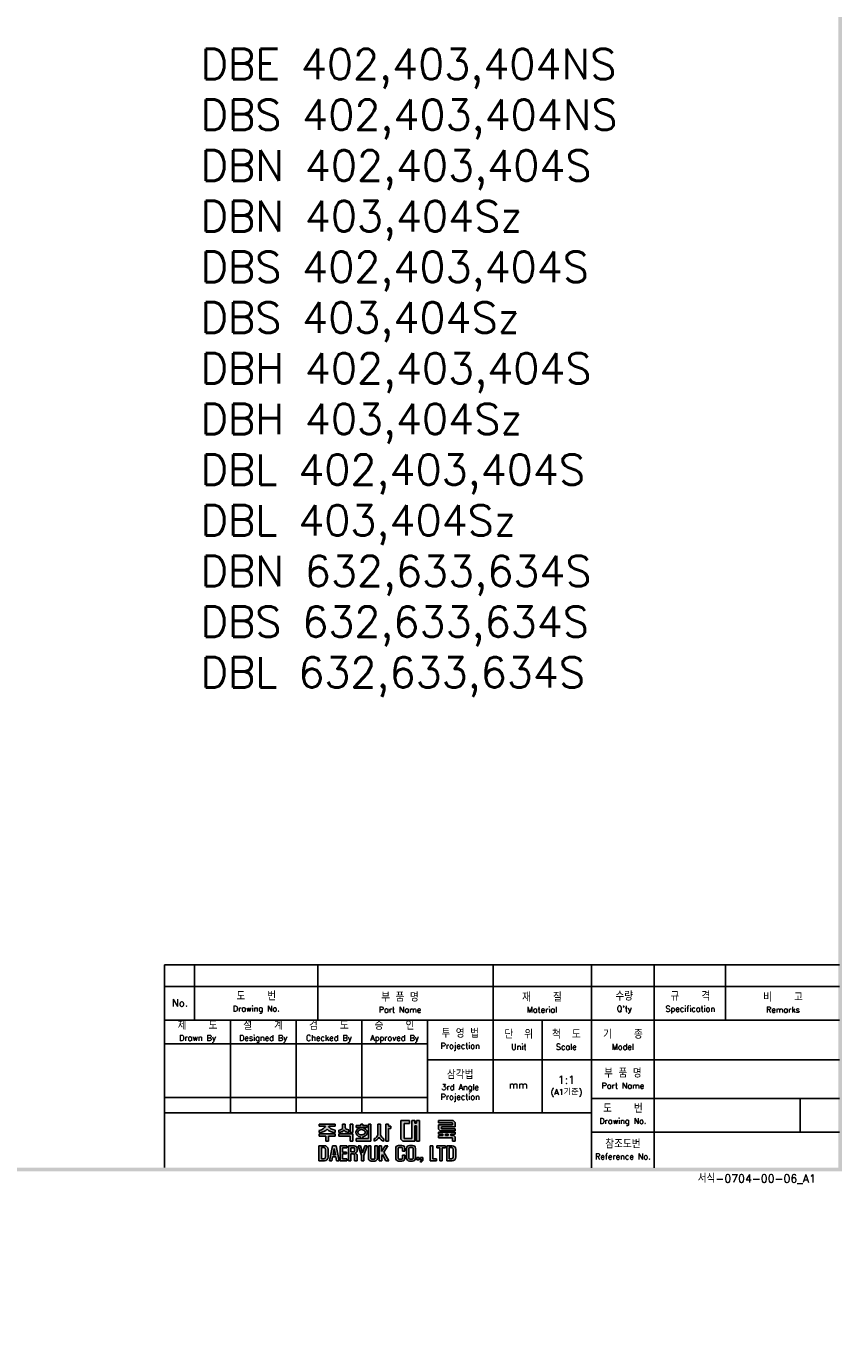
# Model space of a CAD drawing. Extents: x -2149 to 2710, y -907 to 1857.
# Tile 12 of 20: x -346 to 325, y 0 to 1066. Entities that reach past the tile are written whole.
import ezdxf

# ---------------------------------------------------------------- set-up
doc = ezdxf.new("R2010")
doc.units = 0
doc.header["$LTSCALE"] = 3
doc.header["$MEASUREMENT"] = 0
for name, color, linetype in [('di', 3, 'CONTINUOUS'), ('DIM', 3, 'CONTINUOUS'), ('dimtaxt', 3, 'CONTINUOUS'), ('dwg', 7, 'CONTINUOUS')]:
    doc.layers.add(name, color=color, linetype=linetype)
doc.styles.get("Standard").update_dxf_attribs({"font": 'romans.shx', "height": 4, "bigfont": 'ghs.shx'})

# ---------------------------------------------------------------- blocks, each defined once
blk = doc.blocks.new('도면서식 A1')
at = {"layer": 'di', "insert": (780.92, -2.61), "char_height": 2.2, "width": 38.8706, "attachment_point": 4}
blk.add_mtext('서식-0704-00-06_A1', dxfattribs=at)
blk = doc.blocks.new('대륙')
at = {"layer": 'dimtaxt'}
h = blk.add_hatch(color=256, dxfattribs=at)
edge = h.paths.add_edge_path()
edge.add_line((51.99, 12.18), (47.65, 12.18))
edge.add_line((47.65, 12.18), (47.65, 11.59))
edge.add_line((47.65, 11.59), (49.36, 11.59))
edge.add_ellipse((47.48, 11.55), major_axis=(1.89, 0.39), ratio=0.576936, start_angle=268.0794, end_angle=342.4305, ccw=False)
edge.add_line((47.64, 10.44), (47.64, 9.87))
edge.add_ellipse((47.59, 11.36), major_axis=(2.46, 0), ratio=0.608939, start_angle=-88.7913, end_angle=-24.3158)
edge.add_ellipse((52.06, 11.36), major_axis=(-2.46, 0), ratio=0.608939, start_angle=384.3158, end_angle=448.3061)
edge.add_line((51.99, 9.87), (51.99, 10.51))
edge.add_ellipse((52.11, 11.62), major_axis=(-1.91, 0.31), ratio=0.577613, start_angle=17.5125, end_angle=91.8636, ccw=False)
edge.add_line((50.24, 11.59), (51.99, 11.59))
edge.add_line((51.99, 11.59), (51.99, 12.18))
h.paths.add_polyline_path([(52, 9.48), (47.64, 9.48), (47.64, 8.87), (49.46, 8.87), (49.46, 7.49), (50.19, 7.49), (50.19, 8.88), (52, 8.88)])
edge = h.paths.add_edge_path()
edge.add_arc((55.25, 11.18), 0.45, 180, 220.7047, ccw=False)
edge.add_line((54.8, 11.18), (54.8, 12.18))
edge.add_line((54.8, 12.18), (54.06, 12.18))
edge.add_line((54.06, 12.18), (54.06, 11.18))
edge.add_arc((53.61, 11.18), 0.45, 319.2953, 360, ccw=False)
edge.add_spline(control_points=[(53.95, 10.89), (53.94, 10.88), (53.93, 10.87), (53.83, 10.76), (53.7, 10.68), (53.03, 10.51)], knot_values=[3.761053, 3.761053, 3.761053, 3.761053, 3.807132, 3.807132, 4.298097, 4.298097, 4.298097, 4.298097], degree=3, periodic=0)
edge.add_line((53.03, 10.51), (53.03, 9.85))
edge.add_spline(control_points=[(53.03, 9.85), (53.05, 9.85), (53.06, 9.85), (53.74, 9.96), (53.94, 10.08), (54.15, 10.22), (54.2, 10.3), (54.43, 10.6)], knot_values=[3.495949, 3.495949, 3.495949, 3.495949, 3.524444, 3.524444, 4.06832, 4.06832, 4.379503, 4.379503, 4.379503, 4.379503], degree=3, periodic=0)
edge.add_spline(control_points=[(54.43, 10.6), (54.65, 10.3), (54.71, 10.22), (54.92, 10.08), (55.12, 9.96), (55.75, 9.88), (55.78, 9.87), (55.8, 9.86)], knot_values=[3.495949, 3.495949, 3.495949, 3.495949, 3.807132, 3.807132, 4.351008, 4.351008, 4.402945, 4.402945, 4.402945, 4.402945], degree=3, periodic=0)
edge.add_line((55.8, 9.86), (55.8, 10.59))
edge.add_spline(control_points=[(55.8, 10.59), (55.78, 10.59), (55.76, 10.6), (55.19, 10.66), (55.03, 10.75), (54.92, 10.87), (54.91, 10.88), (54.91, 10.89)], knot_values=[3.761053, 3.761053, 3.761053, 3.761053, 3.81299, 3.81299, 4.356866, 4.356866, 4.402945, 4.402945, 4.402945, 4.402945], degree=3, periodic=0)
h.paths.add_polyline_path([(56.82, 9.48), (53.03, 9.48), (53.03, 8.87), (56.1, 8.87), (56.1, 7.49), (56.82, 7.49)])
h.paths.add_polyline_path([(56.82, 12.19), (56.1, 12.19), (56.1, 9.87), (56.82, 9.87)])
h.paths.add_polyline_path([(60.76, 11.76), (59.58, 11.76), (59.58, 12.19), (59.05, 12.19), (59.05, 11.76), (57.74, 11.76), (57.74, 11.21), (60.76, 11.21)])
edge = h.paths.add_edge_path()
edge.add_ellipse((59.26, 9.92), major_axis=(-1.56, 0), ratio=0.830145, start_angle=101.7462, end_angle=265.4383)
edge.add_line((59.38, 11.21), (59.13, 11.21))
edge.add_ellipse((59.26, 9.92), major_axis=(1.56, 0), ratio=0.830145, start_angle=94.5617, end_angle=259.6787)
edge.add_line((58.98, 8.65), (58.98, 8.2))
edge.add_line((58.98, 8.2), (59.58, 8.2))
edge.add_line((59.58, 8.2), (59.58, 8.65))
edge = h.paths.add_edge_path(flags=16)
edge.add_spline(control_points=[(60.26, 9.92), (60.26, 10.03), (60.22, 10.15), (60.06, 10.37), (59.93, 10.48), (59.59, 10.63), (59.39, 10.66), (58.99, 10.64), (58.8, 10.59), (58.5, 10.41), (58.39, 10.3), (58.27, 10.07), (58.25, 9.96), (58.28, 9.73), (58.34, 9.62), (58.54, 9.4), (58.69, 9.3), (59.06, 9.19), (59.26, 9.17), (59.65, 9.23), (59.83, 9.31), (60.09, 9.5), (60.18, 9.62), (60.25, 9.8), (60.26, 9.86), (60.26, 9.92)], knot_values=[0, 0, 0, 0, 0.543876, 0.543876, 1.087752, 1.087752, 1.631628, 1.631628, 2.175504, 2.175504, 2.71938, 2.71938, 3.263256, 3.263256, 3.807132, 3.807132, 4.351008, 4.351008, 4.894884, 4.894884, 5.43876, 5.43876, 5.982636, 5.982636, 6.283185, 6.283185, 6.283185, 6.283185], degree=3, periodic=0)
for points in [[(61.83, 12.19), (61.11, 12.19), (61.11, 8.2), (57.74, 8.2), (57.74, 7.47), (61.11, 7.47), (61.83, 7.47)], [(70.89, 12.38), (72.38, 12.38), (72.38, 13.12), (70.01, 13.12), (70.01, 8), (70.53, 7.49), (73.84, 7.49), (73.84, 11.66), (74.29, 11.66), (74.29, 7.49), (75.14, 7.49), (75.14, 13.12), (74.29, 13.12), (74.29, 12.42), (73.84, 12.42), (73.84, 13.12), (73.01, 13.12), (73.01, 8.23), (70.89, 8.23)]]:
    blk.add_hatch(color=256, dxfattribs=at).paths.add_polyline_path(points)
h = blk.add_hatch(color=256, dxfattribs=at)
edge = h.paths.add_edge_path()
edge.add_line((64.41, 12.18), (63.7, 12.18))
edge.add_line((63.7, 12.18), (63.7, 9.23))
edge.add_ellipse((62.86, 9.12), major_axis=(0.66, 0.841), ratio=0.672815, start_angle=218.7862, end_angle=304.0863, ccw=False)
edge.add_line((62.7, 8.19), (62.7, 7.51))
edge.add_ellipse((63.11, 8.54), major_axis=(0.964, 0.919), ratio=0.540942, start_angle=220.7961, end_angle=301.7505)
edge.add_ellipse((64.93, 8.53), major_axis=(-0.866, 0.919), ratio=0.569913, start_angle=58.7442, end_angle=145.288)
edge.add_line((65.35, 7.49), (65.35, 8.17))
edge.add_ellipse((65.18, 9.26), major_axis=(-0.67, 1.07), ratio=0.576723, start_angle=74.3826, end_angle=142.9847, ccw=False)
edge.add_line((64.41, 9.18), (64.41, 12.18))
h.paths.add_polyline_path([(66.65, 10.99), (67.26, 10.99), (67.26, 11.63), (66.64, 11.63), (66.64, 12.18), (65.92, 12.18), (65.92, 7.49), (66.65, 7.49)])
h = blk.add_hatch(color=256, dxfattribs=at)
h.paths.add_polyline_path([(84.17, 12.56), (84.17, 11.99), (80.38, 11.99), (80.38, 10.74), (80.81, 10.32), (84.92, 10.32), (84.92, 10.92), (81.19, 10.92), (81.19, 11.44), (84.92, 11.44), (84.92, 12.6), (84.39, 13.12), (80.36, 13.12), (80.36, 12.56)])
h.paths.add_polyline_path([(83.7, 9.41), (84.92, 9.41), (84.92, 9.97), (80.36, 9.97), (80.36, 9.41), (81.48, 9.41), (81.48, 9.04), (80.35, 9.04), (80.35, 8.42), (84.18, 8.42), (84.18, 7.49), (84.92, 7.49), (84.92, 8.64), (84.52, 9.04), (83.7, 9.04)])
h.paths.add_polyline_path([(83, 9.41), (82.23, 9.41), (82.23, 9.04), (83, 9.04)], flags=17)
h = blk.add_hatch(color=256, dxfattribs=at)
h.paths.add_polyline_path([(47.58, 6.25), (47.58, 2.12), (49.06, 2.12, 0.414214), (50.06, 3.12), (50.06, 5.25, 0.414214), (49.06, 6.25)])
h.paths.add_polyline_path([(48.9, 5.73, -0.414214), (49.4, 5.23), (49.4, 3.16, -0.414214), (48.9, 2.66), (48.23, 2.66), (48.23, 5.73)], flags=16)
h.paths.add_polyline_path([(50.42, 2.11), (51.1, 2.11), (51.31, 3.17), (52.21, 3.17), (52.42, 2.11), (53.1, 2.11), (52.25, 6.23), (51.27, 6.23)])
h.paths.add_polyline_path([(51.77, 5.49), (52.09, 3.74), (51.43, 3.74)], flags=16)
h.paths.add_polyline_path([(53.4, 2.11), (55.25, 2.11), (55.25, 2.66), (54.07, 2.66), (54.07, 3.99), (55.15, 3.99), (55.15, 4.52), (54.06, 4.52), (54.06, 5.7), (55.21, 5.7), (55.21, 6.25), (53.4, 6.25)])
h.paths.add_polyline_path([(55.67, 2.12), (56.33, 2.12), (56.33, 4.05), (56.93, 4.05, -0.414214), (57.33, 3.65), (57.33, 2.12), (58.02, 2.12), (58.02, 3.65, 0.276846), (57.45, 4.24, 0.25864), (58.02, 4.77), (58.02, 5.43, 0.414214), (57.22, 6.23), (55.67, 6.23)])
h.paths.add_polyline_path([(56.33, 5.71), (57.04, 5.71, -0.414214), (57.34, 5.41), (57.34, 4.86, -0.414214), (57.04, 4.56), (56.33, 4.56)], flags=16)
h.paths.add_polyline_path([(59.2, 3.57), (59.2, 2.11), (59.85, 2.11), (59.85, 3.58), (60.8, 6.24), (60.13, 6.24), (59.53, 4.27), (58.97, 6.24), (58.28, 6.24)])
h.paths.add_polyline_path([(61.13, 2.78, 0.414214), (61.88, 2.03), (62.85, 2.03, 0.414214), (63.6, 2.78), (63.6, 6.24), (62.93, 6.24), (62.93, 2.84, -0.414214), (62.68, 2.59), (62.07, 2.59, -0.414214), (61.82, 2.84), (61.82, 6.24), (61.13, 6.24)])
h.paths.add_polyline_path([(64.11, 2.12), (64.77, 2.12), (64.77, 3.42), (64.98, 3.87), (65.9, 2.12), (66.68, 2.12), (65.38, 4.46), (66.48, 6.23), (65.69, 6.23), (64.76, 4.66), (64.76, 6.23), (64.11, 6.23)])
h.paths.add_polyline_path([(68.62, 2.84, 0.414214), (69.42, 2.04), (70.32, 2.04, 0.414214), (71.12, 2.84), (71.12, 3.62), (70.47, 3.62), (70.47, 2.85, -0.414214), (70.17, 2.55), (69.58, 2.55, -0.414214), (69.28, 2.85), (69.28, 5.49, -0.414214), (69.58, 5.79), (70.16, 5.79, -0.414214), (70.46, 5.49), (70.46, 4.76), (71.12, 4.76), (71.12, 5.52, 0.414214), (70.32, 6.32), (69.42, 6.32, 0.414214), (68.62, 5.52)])
h.paths.add_polyline_path([(71.57, 2.84, 0.414214), (72.37, 2.04), (73.25, 2.04, 0.414214), (74.05, 2.84), (74.05, 5.52, 0.414214), (73.25, 6.32), (72.37, 6.32, 0.414214), (71.57, 5.52)])
h.paths.add_polyline_path([(72.23, 5.5, -0.414214), (72.53, 5.8), (73.09, 5.8, -0.414214), (73.39, 5.5), (73.39, 2.85, -0.414214), (73.09, 2.55), (72.53, 2.55, -0.414214), (72.23, 2.85)], flags=16)
h.paths.add_polyline_path([(74.42, 2.34), (75.05, 2.34), (75.05, 2.98), (74.42, 2.98)])
h.paths.add_polyline_path([(75.76, 2.34, -0.316213), (75.39, 2.07), (75.39, 1.77, 0.409412), (76.08, 2.47), (76.08, 2.98), (75.39, 2.98), (75.39, 2.34)])
h.paths.add_polyline_path([(78.08, 2.12), (79.79, 2.12), (79.79, 2.67), (78.75, 2.67), (78.75, 6.24), (78.08, 6.24)])
h.paths.add_polyline_path([(80.68, 2.12), (81.35, 2.12), (81.35, 5.7), (82.27, 5.7), (82.27, 6.24), (79.92, 6.24), (79.92, 5.7), (80.68, 5.7)])
h.paths.add_polyline_path([(82.59, 2.13), (84.07, 2.13, 0.414214), (85.07, 3.13), (85.07, 5.24, 0.414214), (84.07, 6.24), (82.59, 6.24)])
h.paths.add_polyline_path([(83.24, 5.73), (83.9, 5.73, -0.414214), (84.4, 5.23), (84.4, 3.15, -0.414214), (83.9, 2.65), (83.24, 2.65)], flags=16)
for p, q in [((47.65, 12.18), (51.99, 12.18)), ((47.65, 12.18), (47.65, 11.59)), ((47.65, 11.59), (49.36, 11.59)), ((51.99, 11.59), (50.24, 11.59)), ((51.99, 12.18), (51.99, 11.59)), ((54.06, 12.18), (54.8, 12.18)), ((54.06, 12.18), (54.06, 11.18)), ((54.8, 12.18), (54.8, 11.18)), ((56.82, 12.19), (56.1, 12.19)), ((56.1, 12.19), (56.1, 9.87)), ((56.82, 12.19), (56.82, 9.87)), ((57.74, 11.76), (59.05, 11.76)), ((57.74, 11.21), (57.74, 11.76)), ((60.76, 11.21), (57.74, 11.21)), ((59.05, 11.76), (59.05, 12.19)), ((59.05, 12.19), (59.58, 12.19)), ((59.58, 12.19), (59.58, 11.76)), ((59.58, 11.76), (60.76, 11.76)), ((60.76, 11.76), (60.76, 11.21)), ((61.11, 12.19), (61.11, 8.2)), ((61.83, 12.19), (61.11, 12.19)), ((61.83, 7.47), (61.83, 12.19)), ((63.7, 12.18), (64.41, 12.18)), ((63.7, 12.18), (63.7, 9.23)), ((64.41, 12.18), (64.41, 9.18)), ((65.92, 7.49), (65.92, 12.18)), ((65.92, 12.18), (66.64, 12.18)), ((66.64, 12.18), (66.64, 11.63)), ((66.64, 11.63), (67.26, 11.63)), ((66.65, 10.99), (66.65, 7.49)), ((67.26, 10.99), (66.65, 10.99)), ((67.26, 11.63), (67.26, 10.99)), ((70.01, 13.12), (70.01, 8)), ((70.01, 13.12), (72.38, 13.12)), ((70.89, 12.38), (70.89, 8.23)), ((70.89, 12.38), (72.38, 12.38)), ((72.38, 13.12), (72.38, 12.38)), ((73.01, 13.12), (73.01, 8.23)), ((73.01, 13.12), (73.84, 13.12)), ((73.84, 13.12), (73.84, 12.42)), ((73.84, 12.42), (74.29, 12.42)), ((73.84, 11.66), (73.84, 7.49)), ((73.84, 11.66), (74.29, 11.66)), ((74.29, 13.12), (75.14, 13.12)), ((74.29, 13.12), (74.29, 12.42)), ((74.29, 11.66), (74.29, 7.49)), ((75.14, 13.12), (75.14, 7.49)), ((80.36, 13.12), (84.39, 13.12)), ((80.36, 12.56), (80.36, 13.12)), ((80.36, 12.56), (84.17, 12.56)), ((80.38, 11.99), (84.17, 11.99)), ((80.38, 11.99), (80.38, 10.74)), ((80.81, 10.32), (80.38, 10.74)), ((81.19, 11.44), (84.92, 11.44)), ((81.19, 11.44), (81.19, 10.92)), ((81.19, 10.92), (84.92, 10.92)), ((84.17, 12.56), (84.17, 11.99)), ((84.92, 12.6), (84.39, 13.12)), ((84.92, 12.6), (84.92, 11.44)), ((84.92, 10.92), (84.92, 10.32)), ((47.64, 10.44), (47.64, 9.87)), ((47.64, 9.48), (52, 9.48)), ((47.64, 8.87), (47.64, 9.48)), ((49.46, 8.87), (47.64, 8.87)), ((49.46, 7.49), (49.46, 8.87)), ((50.19, 7.49), (49.46, 7.49)), ((50.19, 8.88), (50.19, 7.49)), ((52, 8.88), (50.19, 8.88)), ((51.99, 10.51), (51.99, 9.87)), ((52, 9.48), (52, 8.88)), ((53.03, 9.85), (53.03, 10.51)), ((53.03, 9.48), (56.82, 9.48)), ((53.03, 8.87), (53.03, 9.48)), ((56.1, 8.87), (53.03, 8.87)), ((55.8, 9.86), (55.8, 10.59)), ((56.82, 9.87), (56.1, 9.87)), ((56.1, 7.49), (56.1, 8.87)), ((56.82, 7.49), (56.1, 7.49)), ((56.82, 9.48), (56.82, 7.49)), ((57.74, 8.2), (61.11, 8.2)), ((57.74, 7.47), (57.74, 8.2)), ((61.11, 7.47), (57.74, 7.47)), ((58.98, 8.2), (58.98, 8.65)), ((59.58, 8.65), (59.58, 8.2)), ((61.11, 7.47), (61.83, 7.47)), ((62.7, 7.51), (62.7, 8.19)), ((65.35, 7.49), (65.35, 8.17)), ((66.65, 7.49), (65.92, 7.49)), ((70.53, 7.49), (70.01, 8)), ((73.84, 7.49), (70.53, 7.49)), ((73.01, 8.23), (70.89, 8.23)), ((75.14, 7.49), (74.29, 7.49)), ((80.35, 9.04), (81.48, 9.04)), ((80.35, 9.04), (80.35, 8.42)), ((80.35, 8.42), (84.18, 8.42)), ((80.36, 9.97), (84.92, 9.97)), ((80.36, 9.97), (80.36, 9.41)), ((80.36, 9.41), (81.48, 9.41)), ((80.81, 10.32), (84.92, 10.32)), ((81.48, 9.41), (81.48, 9.04)), ((82.23, 9.41), (83, 9.41)), ((82.23, 9.41), (82.23, 9.04)), ((82.23, 9.04), (83, 9.04)), ((83, 9.41), (83, 9.04)), ((83.7, 9.41), (84.92, 9.41)), ((83.7, 9.41), (83.7, 9.04)), ((83.7, 9.04), (84.52, 9.04)), ((84.18, 8.42), (84.18, 7.49)), ((84.92, 7.49), (84.18, 7.49)), ((84.92, 8.64), (84.52, 9.04)), ((84.92, 9.97), (84.92, 9.41)), ((84.92, 8.64), (84.92, 7.49)), ((47.58, 6.25), (47.58, 2.12)), ((47.58, 6.25), (49.06, 6.25)), ((48.23, 5.73), (48.23, 2.66)), ((48.9, 5.73), (48.23, 5.73)), ((49.4, 3.16), (49.4, 5.23)), ((50.06, 5.25), (50.06, 3.12)), ((51.27, 6.23), (50.42, 2.11)), ((52.25, 6.23), (51.27, 6.23)), ((51.77, 5.49), (51.43, 3.74)), ((51.43, 3.74), (52.09, 3.74)), ((52.09, 3.74), (51.77, 5.49)), ((53.1, 2.11), (52.25, 6.23)), ((55.21, 6.25), (53.4, 6.25)), ((53.4, 6.25), (53.4, 2.11)), ((54.06, 5.7), (55.21, 5.7)), ((54.06, 4.52), (54.06, 5.7)), ((55.15, 4.52), (54.06, 4.52)), ((54.07, 3.99), (55.15, 3.99)), ((54.07, 2.66), (54.07, 3.99)), ((55.15, 3.99), (55.15, 4.52)), ((55.21, 5.7), (55.21, 6.25)), ((55.67, 6.23), (55.67, 2.12)), ((57.22, 6.23), (55.67, 6.23)), ((56.33, 5.71), (56.33, 4.56)), ((57.04, 5.71), (56.33, 5.71)), ((56.33, 4.56), (57.04, 4.56)), ((56.33, 2.12), (56.33, 4.05)), ((56.33, 4.05), (56.93, 4.05)), ((57.33, 3.65), (57.33, 2.12)), ((57.34, 4.86), (57.34, 5.41)), ((58.02, 4.77), (58.02, 5.43)), ((58.02, 2.12), (58.02, 3.65)), ((58.97, 6.24), (58.28, 6.24)), ((58.28, 6.24), (59.2, 3.57)), ((59.53, 4.27), (58.97, 6.24)), ((59.2, 3.57), (59.2, 2.11)), ((60.13, 6.24), (59.53, 4.27)), ((59.85, 3.58), (60.8, 6.24)), ((59.85, 2.11), (59.85, 3.58)), ((60.8, 6.24), (60.13, 6.24)), ((61.13, 6.24), (61.13, 2.78)), ((61.82, 6.24), (61.13, 6.24)), ((61.82, 2.84), (61.82, 6.24)), ((62.93, 2.84), (62.93, 6.24)), ((62.93, 6.24), (63.6, 6.24)), ((63.6, 6.24), (63.6, 2.78)), ((64.11, 2.12), (64.11, 6.23)), ((64.11, 6.23), (64.76, 6.23)), ((64.76, 4.66), (65.69, 6.23)), ((64.76, 6.23), (64.76, 4.66)), ((64.98, 3.87), (64.77, 3.42)), ((65.9, 2.12), (64.98, 3.87)), ((66.48, 6.23), (65.38, 4.46)), ((65.38, 4.46), (66.68, 2.12)), ((65.69, 6.23), (66.48, 6.23)), ((68.62, 2.84), (68.62, 5.52)), ((69.28, 5.49), (69.28, 2.85)), ((70.32, 6.32), (69.42, 6.32)), ((70.16, 5.79), (69.58, 5.79)), ((70.46, 4.76), (70.46, 5.49)), ((71.12, 4.76), (70.46, 4.76)), ((70.47, 3.62), (70.47, 2.85)), ((71.12, 3.62), (70.47, 3.62)), ((71.12, 5.52), (71.12, 4.76)), ((71.12, 2.84), (71.12, 3.62)), ((71.57, 2.84), (71.57, 5.52)), ((72.23, 5.5), (72.23, 2.85)), ((73.25, 6.32), (72.37, 6.32)), ((73.09, 5.8), (72.53, 5.8)), ((73.39, 2.85), (73.39, 5.5)), ((74.05, 5.52), (74.05, 2.84)), ((78.08, 6.24), (78.08, 2.12)), ((78.75, 6.24), (78.08, 6.24)), ((78.75, 2.67), (78.75, 6.24)), ((82.27, 6.24), (79.92, 6.24)), ((79.92, 6.24), (79.92, 5.7)), ((79.92, 5.7), (80.68, 5.7)), ((80.68, 5.7), (80.68, 2.12)), ((81.35, 2.12), (81.35, 5.7)), ((81.35, 5.7), (82.27, 5.7)), ((82.27, 5.7), (82.27, 6.24)), ((82.59, 6.24), (82.59, 2.13)), ((84.07, 6.24), (82.59, 6.24)), ((83.24, 2.65), (83.24, 5.73)), ((83.24, 5.73), (83.9, 5.73)), ((84.4, 3.15), (84.4, 5.23)), ((85.07, 3.13), (85.07, 5.24)), ((47.58, 2.12), (49.06, 2.12)), ((48.23, 2.66), (48.9, 2.66)), ((50.42, 2.11), (51.1, 2.11)), ((51.1, 2.11), (51.31, 3.17)), ((51.31, 3.17), (52.21, 3.17)), ((52.21, 3.17), (52.42, 2.11)), ((52.42, 2.11), (53.1, 2.11)), ((53.4, 2.11), (55.25, 2.11)), ((55.25, 2.66), (54.07, 2.66)), ((55.25, 2.11), (55.25, 2.66)), ((55.67, 2.12), (56.33, 2.12)), ((57.33, 2.12), (58.02, 2.12)), ((59.2, 2.11), (59.85, 2.11)), ((62.85, 2.03), (61.88, 2.03)), ((62.68, 2.59), (62.07, 2.59)), ((64.77, 2.12), (64.11, 2.12)), ((64.77, 3.42), (64.77, 2.12)), ((66.68, 2.12), (65.9, 2.12)), ((70.32, 2.04), (69.42, 2.04)), ((70.17, 2.55), (69.58, 2.55)), ((73.25, 2.04), (72.37, 2.04)), ((73.09, 2.55), (72.53, 2.55)), ((74.42, 2.98), (74.42, 2.34)), ((75.05, 2.98), (74.42, 2.98)), ((75.05, 2.34), (74.42, 2.34)), ((75.05, 2.98), (75.05, 2.34)), ((75.39, 2.98), (75.39, 2.34)), ((76.08, 2.98), (75.39, 2.98)), ((75.76, 2.34), (75.39, 2.34)), ((75.39, 2.07), (75.39, 1.77)), ((76.08, 2.98), (76.08, 2.47)), ((78.08, 2.12), (79.79, 2.12)), ((79.79, 2.67), (78.75, 2.67)), ((79.79, 2.12), (79.79, 2.67)), ((80.68, 2.12), (81.35, 2.12)), ((82.59, 2.13), (84.07, 2.13)), ((83.9, 2.65), (83.24, 2.65))]:
    blk.add_line(p, q, dxfattribs=at)
for centre, radius, start, end in [((53.61, 11.18), 0.45, 319.2953, 360), ((55.25, 11.18), 0.45, 180, 220.7047), ((48.9, 5.23), 0.5, 0, 90), ((49.06, 5.25), 1, 0, 90), ((57.22, 4.85), 0.8, 270, 270), ((56.93, 3.65), 0.4, 0, 90), ((57.04, 5.41), 0.3, 0, 90), ((57.04, 4.86), 0.3, 270, 0), ((57.22, 5.43), 0.8, 0, 90), ((57.26, 5.02), 0.8, 283.6828, 341.6876), ((57.24, 3.47), 0.8, 12.921, 74.819), ((69.42, 5.52), 0.8, 90, 180), ((69.58, 5.49), 0.3, 90, 180), ((70.16, 5.49), 0.3, 0, 90), ((70.32, 5.52), 0.8, 0, 90), ((72.37, 5.52), 0.8, 90, 180), ((72.53, 5.5), 0.3, 90, 180), ((73.09, 5.5), 0.3, 0, 90), ((73.25, 5.52), 0.8, 0, 90), ((83.9, 5.23), 0.5, 0, 90), ((84.07, 5.24), 1, 0, 90), ((48.9, 3.16), 0.5, 270, 0), ((49.06, 3.12), 1, 270, 0), ((61.88, 2.78), 0.75, 180, 270), ((62.07, 2.84), 0.25, 180, 270), ((62.68, 2.84), 0.25, 270, 0), ((62.85, 2.78), 0.75, 270, 0), ((69.42, 2.84), 0.8, 180, 270), ((69.58, 2.85), 0.3, 180, 270), ((70.17, 2.85), 0.3, 270, 0), ((70.32, 2.84), 0.8, 270, 0), ((72.37, 2.84), 0.8, 180, 270), ((72.53, 2.85), 0.3, 180, 270), ((73.09, 2.85), 0.3, 270, 0), ((73.25, 2.84), 0.8, 270, 0), ((75.38, 2.47), 0.7, 270.9408, 0), ((75.38, 2.47), 0.4, 271.6466, 341.8371), ((83.9, 3.15), 0.5, 270, 0), ((84.07, 3.13), 1, 270, 0)]:
    blk.add_arc(centre, radius, start, end, dxfattribs=at)
for centre, major_axis, ratio, start_param, end_param in [((47.48, 11.55), (1.89, 0.39), 0.576936, 4.678869, 5.97654), ((47.59, 11.36), (-2.46, 0), 0.608939, 1.591893, 2.717202), ((59.26, 9.92), (1.56, 0), 0.830145, 1.650413, 4.532248), ((59.26, 9.92), (-1.56, 0), 0.830145, 1.775806, 4.632772), ((62.86, 9.12), (0.66, 0.841), 0.672815, 3.81854, 5.307307), ((63.11, 8.54), (0.964, 0.919), 0.540942, 3.853619, 5.26654)]:
    blk.add_ellipse(centre, major_axis=major_axis, ratio=ratio, start_param=start_param, end_param=end_param, dxfattribs=at)
at = {"layer": 'dimtaxt', "extrusion": (0, 0, -1)}
for centre, major_axis, ratio, start_param, end_param in [((52.06, 11.36), (-2.46, 0), 0.608939, -1.541231, -0.42439), ((52.11, 11.62), (-1.91, 0.31), 0.577613, 4.679864, 5.977535), ((64.93, 8.53), (-0.866, 0.919), 0.569913, 3.747431, 5.257905), ((65.18, 9.26), (-0.67, 1.07), 0.576723, 3.787632, 4.984965)]:
    blk.add_ellipse(centre, major_axis=major_axis, ratio=ratio, start_param=start_param, end_param=end_param, dxfattribs=at)
at = {"layer": 'dimtaxt'}
for points, knots in [([(53.95, 10.89), (53.94, 10.88), (53.93, 10.87), (53.83, 10.76), (53.7, 10.68), (53.03, 10.51)], [3.7610527, 3.7610527, 3.7610527, 3.7610527, 3.8071317, 3.8071317, 4.2980967, 4.2980967, 4.2980967, 4.2980967]), ([(54.91, 10.89), (54.91, 10.88), (54.92, 10.87), (55.03, 10.75), (55.19, 10.66), (55.76, 10.6), (55.78, 10.59), (55.8, 10.59)], [3.7610527, 3.7610527, 3.7610527, 3.7610527, 3.8071317, 3.8071317, 4.3510077, 4.3510077, 4.4029453, 4.4029453, 4.4029453, 4.4029453]), ([(60.26, 9.92), (60.26, 10.03), (60.22, 10.15), (60.06, 10.37), (59.93, 10.48), (59.59, 10.63), (59.39, 10.66), (58.99, 10.64), (58.8, 10.59), (58.5, 10.41), (58.39, 10.3), (58.27, 10.07), (58.25, 9.96), (58.28, 9.73), (58.34, 9.62), (58.54, 9.4), (58.69, 9.3), (59.06, 9.19), (59.26, 9.17), (59.65, 9.23), (59.83, 9.31), (60.09, 9.5), (60.18, 9.62), (60.25, 9.8), (60.26, 9.86), (60.26, 9.92)], [0, 0, 0, 0, 0.543876, 0.543876, 1.087752, 1.087752, 1.631628, 1.631628, 2.175504, 2.175504, 2.71938, 2.71938, 3.263256, 3.263256, 3.807132, 3.807132, 4.351008, 4.351008, 4.894884, 4.894884, 5.43876, 5.43876, 5.982636, 5.982636, 6.283185, 6.283185, 6.283185, 6.283185]), ([(54.43, 10.6), (54.2, 10.3), (54.15, 10.22), (53.94, 10.08), (53.74, 9.96), (53.06, 9.85), (53.05, 9.85), (53.03, 9.85)], [3.4959493, 3.4959493, 3.4959493, 3.4959493, 3.8071317, 3.8071317, 4.3510077, 4.3510077, 4.3795026, 4.3795026, 4.3795026, 4.3795026]), ([(54.43, 10.6), (54.65, 10.3), (54.71, 10.22), (54.92, 10.08), (55.12, 9.96), (55.75, 9.88), (55.78, 9.87), (55.8, 9.86)], [3.4959493, 3.4959493, 3.4959493, 3.4959493, 3.8071317, 3.8071317, 4.3510077, 4.3510077, 4.4029453, 4.4029453, 4.4029453, 4.4029453])]:
    blk.add_open_spline(points, degree=3, knots=knots, dxfattribs=at)

msp = doc.modelspace()

# ---------------------------------------------------------------- linework, layer by layer
at = {"layer": 'dimtaxt'}
for p, q in [((322.801, 293.835), (-232.199, 293.835)), ((-232.199, 293.835), (-232.199, 127.024)), ((-207.532, 248.776), (-207.532, 293.776)), ((-106.199, 248.835), (-106.199, 293.835)), ((37.801, 248.835), (37.801, 293.835)), ((118.801, 248.835), (118.801, 293.835)), ((170.374, 248.835), (170.374, 293.835)), ((228.997, 248.835), (228.997, 293.835)), ((322.801, 275.835), (-232.199, 275.835)), ((-178.199, 171.967), (-178.199, 248.337)), ((-124.199, 171.967), (-124.199, 248.337)), ((-70.199, 171.967), (-70.199, 248.337)), ((-16.199, 171.967), (-16.199, 248.337)), ((37.801, 171.967), (37.801, 248.337)), ((78.301, 171.967), (78.301, 248.337)), ((118.801, 126.913), (118.801, 248.337)), ((170.374, 126.913), (170.374, 248.337)), ((-16.199, 228.761), (-232.075, 228.761)), ((322.801, 215.748), (-16.199, 215.748)), ((-16.199, 184.642), (-232.008, 184.642)), ((322.801, 183.924), (118.801, 183.924)), ((290.374, 156.208), (290.374, 183.924)), ((118.801, 171.967), (-232.199, 171.967)), ((322.801, 156.208), (118.801, 156.208))]:
    msp.add_line(p, q, dxfattribs=at)
at = {"layer": 'dwg'}
msp.add_line((322.801, 248.337), (-232.199, 248.337), dxfattribs=at)
for points in [[(324.794, 1846.024), (321.794, 1843.024), (324.794, 124.024), (321.794, 127.024)], [(-231.706, 248.787), (-231.706, 247.887), (322.051, 248.787), (322.051, 247.887)], [(324.794, 124.024), (321.794, 127.024), (-2123.206, 124.024), (-2120.206, 127.024)]]:
    msp.add_trace(points, dxfattribs=at)

# ---------------------------------------------------------------- block references
at = {"layer": 'di', "xscale": 3, "yscale": 3, "zscale": 3}
msp.add_blockref('대륙', (-248.053, 126.278), dxfattribs=at)
at = {"layer": 'dwg', "xscale": 3, "yscale": 3, "zscale": 3}
msp.add_blockref('도면서식 A1', (-2136.706, 125.524), dxfattribs=at)

# ---------------------------------------------------------------- texts
at = {"layer": 'di', "attachment_point": 5}
for s, insert, char_height, width in [('{\\H1.1x;도    번\\P\\H0.72727x;Drawing No.}', (-156.866, 262.435), 6, 101.33261), ('{\\H1.1x;부 품 명\\P\\H0.72727x;Part Name}', (-38.699, 262.335), 6, 135), ('{\\H1.1x;재    질\\P\\H0.72727x;Material}', (78.065, 262.335), 6, 82.62297), ("{\\H1.1x;수량\\P\\H0.72727x;Q'ty}", (145.713, 262.335), 6, 28.37703), ('{\\H1.1x;규    격\\P\\H0.72727x;Specification}', (200.029, 262.335), 6, 81), ('{\\H1.1x;비    고\\P\\H0.72727x;Remarks}', (276.229, 262.335), 6, 117), ('No.', (-219.619, 262.435), 6, 24.17431), ('{\\H1.1x;제    도\\P\\H0.72727x;Drawn By}', (-205.199, 238.324), 6, 54), ('{\\H1.1x;설    계}\\P{\\H0.8x;Designed By}', (-151.199, 238.324), 6, 54), ('{\\H1.1x;검    도\\P\\H0.72727x;Checked By}', (-97.199, 238.324), 6, 54), ('승    인\\P{\\H0.72727x;Approved By}', (-43.199, 238.324), 6.6, 54), ('투 영 법\\P{\\H0.72727x;Projection}', (10.801, 231.817), 6.6, 54), ('{\\H1.1x;단  위}\\P{\\H0.8x;Unit}', (58.976, 231.817), 6, 48), ('{\\H1.1x;척  도\\P\\H0.72727x;Scale}', (98.096, 231.817), 6, 48), ('기    종\\P{\\H0.72727x;Model}', (144.587, 231.817), 6.6, 51.57372), ('{\\H1.1x;삼각법\\H0.45455x;\\P\\H1.6x;3rd Angle\\PProjection}', (10.801, 193.858), 6, 54), ('부 품 명\\P{\\H0.72727x;Part Name}', (144.587, 199.836), 6.6, 51.57372), ('도    번\\P{\\H0.72727x;Drawing No.}', (144.587, 170.066), 6.6, 51.57372), ('참조도번\\P{\\H0.72727x;Reference No.}', (144.587, 141.616), 6.6, 51.57372)]:
    msp.add_mtext(s, dxfattribs=dict(at, insert=insert, char_height=char_height, width=width))
at = {"layer": 'DIM', "insert": (-202.676, 1046.912), "char_height": 25, "width": 782.77285, "attachment_point": 1}
msp.add_mtext('\\pt325;{\\Fromans,hgs|c129;DBE 402,403,404NS\\PDBS 402,403,404NS    \\P\\ptz;DBN 402,403,404S\\PDBN 403,404Sz           \\PDBS 402,403,404S \\PDBS 403,404Sz            \\PDBH 402,403,404S\\PDBH 403,404Sz      \\PDBL 402,403,404S\\PDBL 403,404Sz \\PDBN 632,633,634S\\PDBS 632,633,634S\\PDBL 632,633,634S}', dxfattribs=at)
at = {"layer": 'dimtaxt'}
msp.add_text('mm', height=6, dxfattribs=at).set_placement((50.812, 191.937))
at = {"layer": 'dimtaxt', "insert": (98.096, 193.858), "char_height": 6.6, "width": 48, "attachment_point": 5}
msp.add_mtext('1:1\\P{\\H0.72727x;(A1기준)}', dxfattribs=at)

doc.saveas('drawing.dxf')
